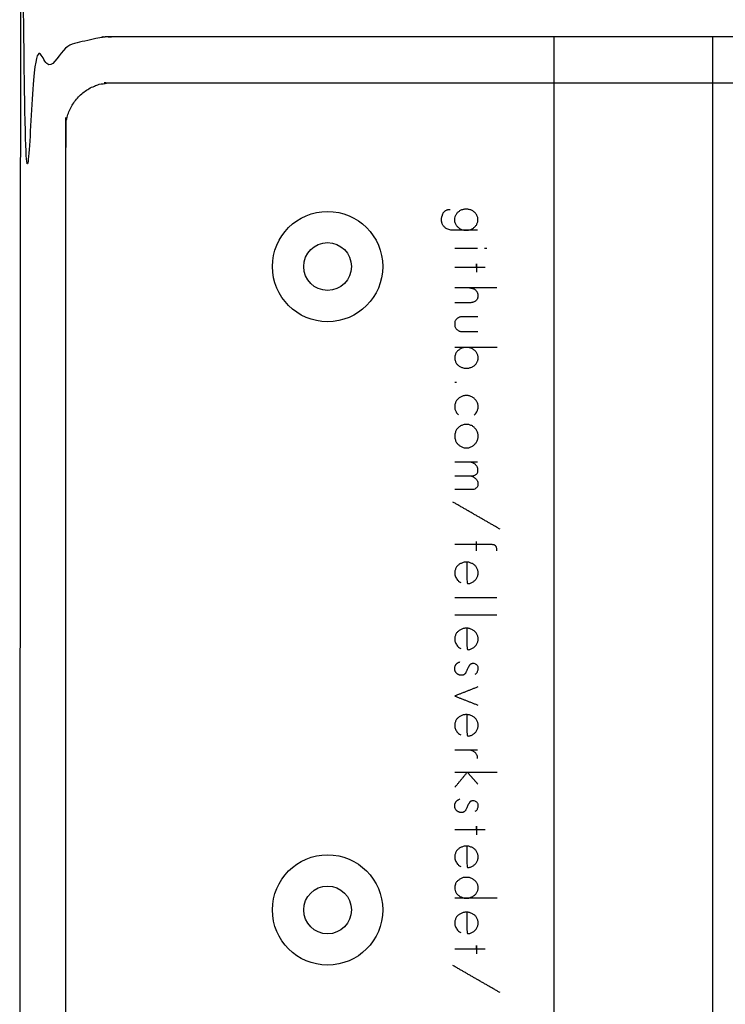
# Model space of a CAD drawing. Header units: millimetres. Extents: x -2435 to 1775, y -250 to 1540.
# Tile 19 of 60: x -1967 to -1890, y 730 to 837. Entities that reach past the tile are written whole.
import ezdxf

# ---------------------------------------------------------------- set-up
doc = ezdxf.new("R2010")
doc.units = ezdxf.units.MM
doc.header["$MEASUREMENT"] = 0
doc.layers.add('Work layer', color=254, linetype='Continuous', true_color=0xdddddd)

msp = doc.modelspace()

# ---------------------------------------------------------------- linework, layer by layer
at = {"layer": 'Work layer'}
msp.add_lwpolyline([(-1891.615, 225.217), (-1891.615, 835.217), (-1908.915, 835.217), (-1908.915, 225.217)], close=True, dxfattribs=at)
for centre, radius in [((-1933.535, 810.217), 6), ((-1933.535, 810.217, -6), 2.6), ((-1933.535, 740.217), 6), ((-1933.535, 740.217, -6), 2.6)]:
    msp.add_circle(centre, radius, dxfattribs=at)
for points, weights, knots in [([(-1840.035, 225.217), (-1898.535, 225.217), (-1957.035, 225.217), (-1967.035, 225.217, -3), (-1967.035, 235.217, -3), (-1967.035, 530.217, -3), (-1967.035, 825.217, -3), (-1967.035, 835.217, -3), (-1957.035, 835.217), (-1898.535, 835.217), (-1840.035, 835.217), (-1830.035, 835.217, -3), (-1830.035, 825.217, -3), (-1830.035, 530.217, -3), (-1830.035, 235.217, -3), (-1830.035, 225.217, -3), (-1840.035, 225.217)], [1, 1, 1, 0.707106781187, 1, 1, 1, 0.707106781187, 1, 1, 1, 0.707106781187, 1, 1, 1, 0.707106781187, 1], [-565.9911486, -565.9911486, -565.9911486, -448.9911486, -448.9911486, -291.3582588, -291.3582588, -274.6328898, -274.6328898, -117, -117, 0, 0, 157.6328898, 157.6328898, 174.3582588, 174.3582588, 331.9911486, 331.9911486, 331.9911486]), ([(-1840.035, 230.217), (-1835.035, 230.217), (-1835.035, 235.217), (-1835.035, 530.217), (-1835.035, 825.217), (-1835.035, 830.217), (-1840.035, 830.217), (-1898.535, 830.217), (-1957.035, 830.217), (-1962.035, 830.217), (-1962.035, 825.217), (-1962.035, 530.217), (-1962.035, 235.217), (-1962.035, 230.217), (-1957.035, 230.217), (-1898.535, 230.217), (-1840.035, 230.217)], [1, 0.707106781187, 1, 1, 1, 0.707106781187, 1, 1, 1, 0.707106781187, 1, 1, 1, 0.707106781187, 1, 1, 1], [0, 0, 0, 7.8539816, 7.8539816, 597.8539816, 597.8539816, 605.7079633, 605.7079633, 722.7079633, 722.7079633, 730.5619449, 730.5619449, 1320.5619449, 1320.5619449, 1328.4159265, 1328.4159265, 1445.4159265, 1445.4159265, 1445.4159265])]:
    msp.add_rational_spline(points, weights, degree=2, knots=knots, dxfattribs=at)
for points, degree in [([(-1917.202, 814.172), (-1918.041, 814.172), (-1918.881, 814.172), (-1919.72, 814.172), (-1920.006, 814.172), (-1920.239, 814.198), (-1920.447, 814.276), (-1920.629, 814.353), (-1920.758, 814.457), (-1920.862, 814.561), (-1920.966, 814.665), (-1921.044, 814.795), (-1921.07, 814.925), (-1921.096, 815.028), (-1921.122, 815.132), (-1921.122, 815.236), (-1921.122, 815.288), (-1921.122, 815.366), (-1921.122, 815.444), (-1921.122, 815.522), (-1921.096, 815.626), (-1921.07, 815.703), (-1921.044, 815.781), (-1921.018, 815.885), (-1920.992, 815.963), (-1920.94, 816.067), (-1920.888, 816.145), (-1920.81, 816.197), (-1920.758, 816.275), (-1920.655, 816.327), (-1920.551, 816.379), (-1920.447, 816.404), (-1920.317, 816.43), (-1920.187, 816.43)], 3), ([(-1919.72, 815.314), (-1919.72, 815.47), (-1919.694, 815.626), (-1919.616, 815.755), (-1919.538, 815.885), (-1919.46, 816.015), (-1919.356, 816.119), (-1919.227, 816.223), (-1919.097, 816.301), (-1918.941, 816.379), (-1918.785, 816.43), (-1918.63, 816.456), (-1918.448, 816.456), (-1918.266, 816.456), (-1918.11, 816.43), (-1917.955, 816.379), (-1917.799, 816.301), (-1917.669, 816.223), (-1917.539, 816.119), (-1917.435, 816.015), (-1917.331, 815.885), (-1917.279, 815.755), (-1917.202, 815.626), (-1917.176, 815.47), (-1917.176, 815.314), (-1917.176, 815.158), (-1917.202, 815.002), (-1917.279, 814.873), (-1917.331, 814.717), (-1917.435, 814.613), (-1917.539, 814.509), (-1917.669, 814.405), (-1917.799, 814.302), (-1917.955, 814.25), (-1918.11, 814.198), (-1918.266, 814.172), (-1918.448, 814.172), (-1918.63, 814.172), (-1918.785, 814.198), (-1918.941, 814.25), (-1919.097, 814.302), (-1919.227, 814.405), (-1919.356, 814.509), (-1919.46, 814.613), (-1919.538, 814.717), (-1919.616, 814.873), (-1919.694, 815.002), (-1919.72, 815.158), (-1919.72, 815.314)], 3), ([(-1917.228, 812.173), (-1918.461, 812.173), (-1919.694, 812.173)], 2), ([(-1916.189, 812.173), (-1916.319, 812.173), (-1916.449, 812.173)], 2), ([(-1917.331, 810.122), (-1918.513, 810.122), (-1919.694, 810.122)], 2), ([(-1915.099, 807.889), (-1917.396, 807.889), (-1919.694, 807.889)], 2), ([(-1918.084, 807.889), (-1917.955, 807.889), (-1917.825, 807.863), (-1917.695, 807.811), (-1917.591, 807.785), (-1917.487, 807.707), (-1917.409, 807.629), (-1917.331, 807.551), (-1917.279, 807.473), (-1917.228, 807.369), (-1917.202, 807.292), (-1917.176, 807.188), (-1917.176, 807.084), (-1917.176, 806.98), (-1917.176, 806.902), (-1917.202, 806.798), (-1917.228, 806.694), (-1917.279, 806.617), (-1917.357, 806.539), (-1917.409, 806.461), (-1917.513, 806.409), (-1917.643, 806.357), (-1917.773, 806.305), (-1917.929, 806.279), (-1918.136, 806.279), (-1918.656, 806.279), (-1919.175, 806.279), (-1919.694, 806.279)], 3), ([(-1917.176, 804.747), (-1917.755, 804.747), (-1918.335, 804.747), (-1918.915, 804.747), (-1919.071, 804.747), (-1919.201, 804.695), (-1919.305, 804.643), (-1919.408, 804.591), (-1919.486, 804.514), (-1919.564, 804.41), (-1919.668, 804.306), (-1919.694, 804.15), (-1919.694, 803.968), (-1919.694, 803.761), (-1919.668, 803.605), (-1919.59, 803.501), (-1919.512, 803.397), (-1919.408, 803.319), (-1919.305, 803.267), (-1919.201, 803.19), (-1919.071, 803.164), (-1918.915, 803.164), (-1918.335, 803.164), (-1917.755, 803.164), (-1917.176, 803.164)], 3), ([(-1919.694, 800.282), (-1919.694, 800.437), (-1919.668, 800.593), (-1919.59, 800.723), (-1919.538, 800.853), (-1919.434, 800.983), (-1919.331, 801.087), (-1919.201, 801.19), (-1919.071, 801.268), (-1918.915, 801.32), (-1918.759, 801.398), (-1918.604, 801.424), (-1918.422, 801.424), (-1918.24, 801.424), (-1918.084, 801.398), (-1917.929, 801.32), (-1917.773, 801.268), (-1917.643, 801.19), (-1917.513, 801.087), (-1917.409, 800.983), (-1917.331, 800.853), (-1917.254, 800.723), (-1917.176, 800.593), (-1917.15, 800.437), (-1917.15, 800.282), (-1917.15, 800.126), (-1917.176, 799.97), (-1917.254, 799.84), (-1917.331, 799.711), (-1917.409, 799.581), (-1917.513, 799.477), (-1917.643, 799.373), (-1917.773, 799.295), (-1917.929, 799.243), (-1918.084, 799.191), (-1918.24, 799.165), (-1918.422, 799.165), (-1918.604, 799.165), (-1918.759, 799.191), (-1918.915, 799.243), (-1919.071, 799.295), (-1919.201, 799.373), (-1919.331, 799.477), (-1919.434, 799.581), (-1919.538, 799.711), (-1919.59, 799.84), (-1919.668, 799.97), (-1919.694, 800.126), (-1919.694, 800.282)], 3), ([(-1915.073, 801.424), (-1917.37, 801.424), (-1919.668, 801.424)], 2), ([(-1919.512, 797.608), (-1919.603, 797.608), (-1919.694, 797.608)], 2), ([(-1917.565, 794.077), (-1917.435, 794.18), (-1917.331, 794.336), (-1917.254, 794.466), (-1917.202, 794.622), (-1917.15, 794.804), (-1917.15, 794.959), (-1917.15, 795.141), (-1917.176, 795.297), (-1917.254, 795.453), (-1917.331, 795.582), (-1917.409, 795.712), (-1917.539, 795.816), (-1917.643, 795.946), (-1917.773, 796.024), (-1917.929, 796.076), (-1918.084, 796.154), (-1918.24, 796.18), (-1918.422, 796.18), (-1918.604, 796.18), (-1918.759, 796.154), (-1918.915, 796.076), (-1919.071, 796.024), (-1919.201, 795.946), (-1919.331, 795.816), (-1919.434, 795.712), (-1919.538, 795.582), (-1919.59, 795.453), (-1919.668, 795.297), (-1919.694, 795.141), (-1919.694, 794.959), (-1919.694, 794.804), (-1919.668, 794.622), (-1919.59, 794.466), (-1919.512, 794.336), (-1919.408, 794.18), (-1919.279, 794.077)], 3), ([(-1919.694, 791.766), (-1919.694, 791.948), (-1919.668, 792.103), (-1919.59, 792.259), (-1919.538, 792.415), (-1919.434, 792.545), (-1919.331, 792.675), (-1919.201, 792.779), (-1919.071, 792.882), (-1918.915, 792.934), (-1918.759, 793.012), (-1918.604, 793.038), (-1918.422, 793.038), (-1918.24, 793.038), (-1918.084, 793.012), (-1917.929, 792.934), (-1917.773, 792.882), (-1917.643, 792.779), (-1917.539, 792.675), (-1917.409, 792.545), (-1917.331, 792.415), (-1917.254, 792.259), (-1917.176, 792.103), (-1917.15, 791.948), (-1917.15, 791.766), (-1917.15, 791.584), (-1917.176, 791.428), (-1917.254, 791.273), (-1917.331, 791.117), (-1917.409, 790.987), (-1917.539, 790.857), (-1917.643, 790.753), (-1917.773, 790.65), (-1917.929, 790.598), (-1918.084, 790.52), (-1918.24, 790.494), (-1918.422, 790.494), (-1918.604, 790.494), (-1918.759, 790.52), (-1918.915, 790.598), (-1919.071, 790.65), (-1919.201, 790.753), (-1919.331, 790.857), (-1919.434, 790.987), (-1919.538, 791.117), (-1919.59, 791.273), (-1919.668, 791.428), (-1919.694, 791.584), (-1919.694, 791.766)], 3), ([(-1917.202, 788.936), (-1918.448, 788.936), (-1919.694, 788.936)], 2), ([(-1919.694, 787.456), (-1919.106, 787.456), (-1918.517, 787.456), (-1917.929, 787.456), (-1917.695, 787.456), (-1917.513, 787.508), (-1917.383, 787.586), (-1917.254, 787.69), (-1917.176, 787.846), (-1917.176, 788.105), (-1917.176, 788.209), (-1917.202, 788.339), (-1917.254, 788.443), (-1917.331, 788.547), (-1917.383, 788.624), (-1917.487, 788.702), (-1917.565, 788.78), (-1917.643, 788.832), (-1917.747, 788.858), (-1917.851, 788.91), (-1917.955, 788.936), (-1918.058, 788.936)], 3), ([(-1918.058, 787.456), (-1917.955, 787.456), (-1917.851, 787.43), (-1917.747, 787.378), (-1917.643, 787.326), (-1917.565, 787.274), (-1917.487, 787.197), (-1917.383, 787.145), (-1917.331, 787.041), (-1917.254, 786.937), (-1917.202, 786.833), (-1917.176, 786.729), (-1917.176, 786.599), (-1917.176, 786.366), (-1917.254, 786.184), (-1917.383, 786.106), (-1917.513, 786.002), (-1917.695, 785.95), (-1917.929, 785.95), (-1918.517, 785.95), (-1919.106, 785.95), (-1919.694, 785.95)], 3), ([(-1914.761, 781.641), (-1917.331, 783.12), (-1919.902, 784.6)], 2), ([(-1915.099, 779.304), (-1915.099, 779.434), (-1915.125, 779.564), (-1915.151, 779.641), (-1915.177, 779.719), (-1915.202, 779.797), (-1915.254, 779.849), (-1915.332, 779.901), (-1915.384, 779.927), (-1915.462, 779.953), (-1915.566, 779.953), (-1915.644, 779.979), (-1915.748, 779.979), (-1917.063, 779.979), (-1918.379, 779.979), (-1919.694, 779.979)], 3), ([(-1917.331, 779.304), (-1917.331, 779.81), (-1917.331, 780.316)], 2), ([(-1918.37, 778.058), (-1918.37, 777.279), (-1918.37, 776.5), (-1918.37, 775.721), (-1918.214, 775.721), (-1918.032, 775.747), (-1917.903, 775.799), (-1917.747, 775.877), (-1917.617, 775.955), (-1917.513, 776.059), (-1917.409, 776.162), (-1917.305, 776.292), (-1917.254, 776.422), (-1917.176, 776.578), (-1917.15, 776.734), (-1917.15, 776.889), (-1917.15, 777.045), (-1917.176, 777.201), (-1917.254, 777.331), (-1917.305, 777.487), (-1917.409, 777.616), (-1917.513, 777.72), (-1917.643, 777.824), (-1917.773, 777.902), (-1917.929, 777.954), (-1918.084, 778.032), (-1918.24, 778.058), (-1918.422, 778.058), (-1918.604, 778.058), (-1918.759, 778.032), (-1918.915, 777.954), (-1919.071, 777.902), (-1919.201, 777.824), (-1919.331, 777.72), (-1919.434, 777.616), (-1919.538, 777.487), (-1919.59, 777.331), (-1919.668, 777.201), (-1919.694, 777.045), (-1919.694, 776.889), (-1919.694, 776.656), (-1919.642, 776.474), (-1919.512, 776.292), (-1919.408, 776.111), (-1919.253, 775.955), (-1919.045, 775.851)], 3), ([(-1915.099, 774.189), (-1917.396, 774.189), (-1919.694, 774.189)], 2), ([(-1915.099, 772.294), (-1917.396, 772.294), (-1919.694, 772.294)], 2), ([(-1918.37, 770.866), (-1918.37, 770.087), (-1918.37, 769.308), (-1918.37, 768.529), (-1918.214, 768.529), (-1918.032, 768.555), (-1917.903, 768.607), (-1917.747, 768.685), (-1917.617, 768.763), (-1917.513, 768.867), (-1917.409, 768.971), (-1917.305, 769.101), (-1917.254, 769.23), (-1917.176, 769.386), (-1917.15, 769.542), (-1917.15, 769.698), (-1917.15, 769.854), (-1917.176, 770.009), (-1917.254, 770.139), (-1917.305, 770.295), (-1917.409, 770.425), (-1917.513, 770.529), (-1917.643, 770.632), (-1917.773, 770.71), (-1917.929, 770.762), (-1918.084, 770.84), (-1918.24, 770.866), (-1918.422, 770.866), (-1918.604, 770.866), (-1918.759, 770.84), (-1918.915, 770.762), (-1919.071, 770.71), (-1919.201, 770.632), (-1919.331, 770.529), (-1919.434, 770.425), (-1919.538, 770.295), (-1919.59, 770.139), (-1919.668, 770.009), (-1919.694, 769.854), (-1919.694, 769.698), (-1919.694, 769.464), (-1919.642, 769.282), (-1919.512, 769.101), (-1919.408, 768.919), (-1919.253, 768.763), (-1919.045, 768.659)], 3), ([(-1917.487, 765.881), (-1917.409, 765.907), (-1917.331, 765.959), (-1917.254, 766.063), (-1917.202, 766.193), (-1917.15, 766.323), (-1917.15, 766.478), (-1917.15, 766.66), (-1917.202, 766.79), (-1917.305, 766.868), (-1917.409, 766.972), (-1917.565, 767.024), (-1917.721, 767.024), (-1917.799, 767.024), (-1917.877, 766.998), (-1917.929, 766.972), (-1917.98, 766.946), (-1918.032, 766.92), (-1918.058, 766.868), (-1918.084, 766.842), (-1918.11, 766.79), (-1918.136, 766.764), (-1918.162, 766.712), (-1918.188, 766.66), (-1918.214, 766.634), (-1918.301, 766.452), (-1918.387, 766.271), (-1918.474, 766.089), (-1918.474, 766.063), (-1918.5, 766.011), (-1918.526, 765.985), (-1918.552, 765.933), (-1918.578, 765.907), (-1918.604, 765.881), (-1918.656, 765.829), (-1918.707, 765.803), (-1918.759, 765.777), (-1918.811, 765.751), (-1918.889, 765.751), (-1918.993, 765.751), (-1919.097, 765.751), (-1919.175, 765.777), (-1919.253, 765.803), (-1919.331, 765.829), (-1919.408, 765.881), (-1919.486, 765.933), (-1919.538, 766.011), (-1919.59, 766.089), (-1919.642, 766.167), (-1919.668, 766.271), (-1919.694, 766.349), (-1919.694, 766.478), (-1919.694, 766.582), (-1919.668, 766.686), (-1919.642, 766.764), (-1919.616, 766.842), (-1919.564, 766.92), (-1919.512, 766.972), (-1919.46, 767.024), (-1919.382, 767.076), (-1919.331, 767.127), (-1919.253, 767.153), (-1919.175, 767.205), (-1919.123, 767.231)], 3), ([(-1918.37, 761.468), (-1918.37, 760.689), (-1918.37, 759.91), (-1918.37, 759.131), (-1918.214, 759.131), (-1918.032, 759.157), (-1917.903, 759.209), (-1917.747, 759.287), (-1917.617, 759.365), (-1917.513, 759.468), (-1917.409, 759.572), (-1917.305, 759.702), (-1917.254, 759.832), (-1917.176, 759.988), (-1917.15, 760.144), (-1917.15, 760.299), (-1917.15, 760.455), (-1917.176, 760.611), (-1917.254, 760.741), (-1917.305, 760.896), (-1917.409, 761.026), (-1917.513, 761.13), (-1917.643, 761.234), (-1917.773, 761.312), (-1917.929, 761.364), (-1918.084, 761.442), (-1918.24, 761.468), (-1918.422, 761.468), (-1918.604, 761.468), (-1918.759, 761.442), (-1918.915, 761.364), (-1919.071, 761.312), (-1919.201, 761.234), (-1919.331, 761.13), (-1919.434, 761.026), (-1919.538, 760.896), (-1919.59, 760.741), (-1919.668, 760.611), (-1919.694, 760.455), (-1919.694, 760.299), (-1919.694, 760.066), (-1919.642, 759.884), (-1919.512, 759.702), (-1919.408, 759.52), (-1919.253, 759.365), (-1919.045, 759.261)], 3), ([(-1917.202, 757.599), (-1918.448, 757.599), (-1919.694, 757.599)], 2), ([(-1917.202, 756.69), (-1917.202, 756.872), (-1917.254, 757.028), (-1917.305, 757.132), (-1917.383, 757.262), (-1917.487, 757.366), (-1917.591, 757.417), (-1917.695, 757.495), (-1917.799, 757.547), (-1917.903, 757.573), (-1918.006, 757.599), (-1918.084, 757.599), (-1918.11, 757.599)], 3), ([(-1919.668, 755.211), (-1917.37, 755.211), (-1915.073, 755.211)], 2), ([(-1917.487, 750.953), (-1917.409, 750.979), (-1917.331, 751.031), (-1917.254, 751.134), (-1917.202, 751.264), (-1917.15, 751.394), (-1917.15, 751.55), (-1917.15, 751.732), (-1917.202, 751.861), (-1917.305, 751.939), (-1917.409, 752.043), (-1917.565, 752.095), (-1917.721, 752.095), (-1917.799, 752.095), (-1917.877, 752.069), (-1917.929, 752.043), (-1917.98, 752.017), (-1918.032, 751.991), (-1918.058, 751.939), (-1918.084, 751.913), (-1918.11, 751.861), (-1918.136, 751.835), (-1918.162, 751.784), (-1918.188, 751.732), (-1918.214, 751.706), (-1918.301, 751.524), (-1918.387, 751.342), (-1918.474, 751.16), (-1918.474, 751.134), (-1918.5, 751.083), (-1918.526, 751.057), (-1918.552, 751.005), (-1918.578, 750.979), (-1918.604, 750.953), (-1918.656, 750.901), (-1918.707, 750.875), (-1918.759, 750.849), (-1918.811, 750.823), (-1918.889, 750.823), (-1918.993, 750.823), (-1919.097, 750.823), (-1919.175, 750.849), (-1919.253, 750.875), (-1919.331, 750.901), (-1919.408, 750.953), (-1919.486, 751.005), (-1919.538, 751.083), (-1919.59, 751.16), (-1919.642, 751.238), (-1919.668, 751.342), (-1919.694, 751.42), (-1919.694, 751.55), (-1919.694, 751.654), (-1919.668, 751.758), (-1919.642, 751.835), (-1919.616, 751.913), (-1919.564, 751.991), (-1919.512, 752.043), (-1919.46, 752.095), (-1919.382, 752.147), (-1919.331, 752.199), (-1919.253, 752.225), (-1919.175, 752.277), (-1919.123, 752.303)], 3), ([(-1917.331, 748.928), (-1918.513, 748.928), (-1919.694, 748.928)], 2), ([(-1918.37, 747.162), (-1918.37, 746.383), (-1918.37, 745.604), (-1918.37, 744.826), (-1918.214, 744.826), (-1918.032, 744.852), (-1917.903, 744.903), (-1917.747, 744.981), (-1917.617, 745.059), (-1917.513, 745.163), (-1917.409, 745.267), (-1917.305, 745.397), (-1917.254, 745.527), (-1917.176, 745.682), (-1917.15, 745.838), (-1917.15, 745.994), (-1917.15, 746.15), (-1917.176, 746.305), (-1917.254, 746.435), (-1917.305, 746.591), (-1917.409, 746.721), (-1917.513, 746.825), (-1917.643, 746.929), (-1917.773, 747.006), (-1917.929, 747.058), (-1918.084, 747.136), (-1918.24, 747.162), (-1918.422, 747.162), (-1918.604, 747.162), (-1918.759, 747.136), (-1918.915, 747.058), (-1919.071, 747.006), (-1919.201, 746.929), (-1919.331, 746.825), (-1919.434, 746.721), (-1919.538, 746.591), (-1919.59, 746.435), (-1919.668, 746.305), (-1919.694, 746.15), (-1919.694, 745.994), (-1919.694, 745.76), (-1919.642, 745.578), (-1919.512, 745.397), (-1919.408, 745.215), (-1919.253, 745.059), (-1919.045, 744.955)], 3), ([(-1919.694, 742.645), (-1919.694, 742.8), (-1919.668, 742.93), (-1919.59, 743.086), (-1919.538, 743.216), (-1919.434, 743.32), (-1919.331, 743.424), (-1919.201, 743.527), (-1919.071, 743.605), (-1918.915, 743.683), (-1918.759, 743.735), (-1918.604, 743.761), (-1918.422, 743.761), (-1918.24, 743.761), (-1918.084, 743.735), (-1917.929, 743.683), (-1917.773, 743.605), (-1917.643, 743.527), (-1917.513, 743.424), (-1917.409, 743.32), (-1917.331, 743.216), (-1917.254, 743.086), (-1917.176, 742.93), (-1917.15, 742.8), (-1917.15, 742.645), (-1917.15, 742.489), (-1917.176, 742.333), (-1917.254, 742.203), (-1917.331, 742.074), (-1917.409, 741.944), (-1917.513, 741.84), (-1917.643, 741.736), (-1917.773, 741.658), (-1917.929, 741.606), (-1918.084, 741.528), (-1918.24, 741.502), (-1918.422, 741.502), (-1918.604, 741.502), (-1918.759, 741.528), (-1918.915, 741.606), (-1919.071, 741.658), (-1919.201, 741.736), (-1919.331, 741.84), (-1919.434, 741.944), (-1919.538, 742.074), (-1919.59, 742.203), (-1919.668, 742.333), (-1919.694, 742.489), (-1919.694, 742.645)], 3), ([(-1915.073, 741.502), (-1917.37, 741.502), (-1919.668, 741.502)], 2), ([(-1918.37, 739.971), (-1918.37, 739.192), (-1918.37, 738.413), (-1918.37, 737.634), (-1918.214, 737.634), (-1918.032, 737.66), (-1917.903, 737.712), (-1917.747, 737.79), (-1917.617, 737.868), (-1917.513, 737.971), (-1917.409, 738.075), (-1917.305, 738.205), (-1917.254, 738.335), (-1917.176, 738.491), (-1917.15, 738.646), (-1917.15, 738.802), (-1917.15, 738.958), (-1917.176, 739.114), (-1917.254, 739.244), (-1917.305, 739.399), (-1917.409, 739.529), (-1917.513, 739.633), (-1917.643, 739.737), (-1917.773, 739.815), (-1917.929, 739.867), (-1918.084, 739.945), (-1918.24, 739.971), (-1918.422, 739.971), (-1918.604, 739.971), (-1918.759, 739.945), (-1918.915, 739.867), (-1919.071, 739.815), (-1919.201, 739.737), (-1919.331, 739.633), (-1919.434, 739.529), (-1919.538, 739.399), (-1919.59, 739.244), (-1919.668, 739.114), (-1919.694, 738.958), (-1919.694, 738.802), (-1919.694, 738.569), (-1919.642, 738.387), (-1919.512, 738.205), (-1919.408, 738.023), (-1919.253, 737.868), (-1919.045, 737.764)], 3), ([(-1917.331, 735.946), (-1918.513, 735.946), (-1919.694, 735.946)], 2), ([(-1914.761, 731.221), (-1917.331, 732.701), (-1919.902, 734.181)], 2)]:
    msp.add_open_spline(points, degree=degree, dxfattribs=at)
for points in [[(-1916.371, 810.122), (-1916.851, 810.122), (-1917.331, 810.122), (-1917.331, 809.862), (-1917.331, 809.602)], [(-1917.331, 810.122), (-1917.331, 810.316), (-1917.331, 810.511), (-1917.331, 810.316), (-1917.331, 810.122)], [(-1917.176, 764.479), (-1918.435, 763.986), (-1919.694, 763.493), (-1918.435, 762.999), (-1917.176, 762.506)], [(-1919.668, 753.575), (-1918.993, 754.393), (-1918.318, 755.211), (-1917.747, 754.562), (-1917.176, 753.912)], [(-1916.371, 748.928), (-1916.851, 748.928), (-1917.331, 748.928), (-1917.331, 748.668), (-1917.331, 748.408)], [(-1917.331, 748.928), (-1917.331, 749.122), (-1917.331, 749.317), (-1917.331, 749.122), (-1917.331, 748.928)], [(-1916.371, 735.946), (-1916.851, 735.946), (-1917.331, 735.946), (-1917.331, 735.687), (-1917.331, 735.427)], [(-1917.331, 735.946), (-1917.331, 736.141), (-1917.331, 736.336), (-1917.331, 736.141), (-1917.331, 735.946)]]:
    msp.add_open_spline(points, degree=2, knots=[0, 0, 0, 0.001, 0.001, 0.002, 0.002, 0.002], dxfattribs=at)

doc.saveas('drawing.dxf')
